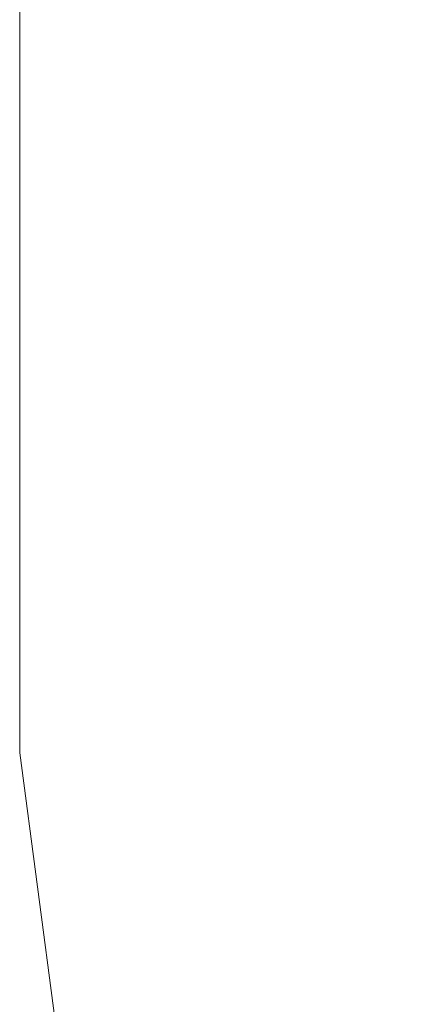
# Model space of a CAD drawing. Header units: millimetres. Extents: x -40.4 to 40.4, y -40.2 to 40.6.
# Tile 33 of 256: x -25.89 to -25.595, y -25.194 to -24.441. Entities that reach past the tile are written whole.
import ezdxf

# ---------------------------------------------------------------- set-up
doc = ezdxf.new("R2010")
doc.units = ezdxf.units.MM
doc.layers.add('E-ELEC-EQPM-OTLN', color=71, linetype='Continuous', lineweight=30)

# ---------------------------------------------------------------- blocks, each defined once
blk = doc.blocks.new('Movement detector_ Future linear_ - 2CKA006220A0214_MD-F-1_0_1-84 Movement detector-5159-Vista 3D 1')
at = {"layer": 'E-ELEC-EQPM-OTLN', "lineweight": 9}
mesh = blk.add_polyface(dxfattribs=at)
corners = [(-25.88979, -0.4, 6.85026), (-25.88979, -0.4), (-25.88979, -25.00183), (-25.88979, -25.00183, 6.85026)]
mesh.append_faces([[corners[k] for k in face] for face in [(0, 1, 2, 3)]])
mesh = blk.add_polyface(dxfattribs=at)
corners = [(-24.70183, -26.18978, 6.85026), (-25.00929, -26.14931, 6.85026), (-25.29581, -26.03063, 6.85026), (-25.54184, -25.84184, 6.85026), (-25.73063, -25.59581, 6.85026), (-25.84931, -25.30929, 6.85026), (-25.88979, -25.00183, 6.85026), (-25.88979, -25.00183), (-25.84931, -25.30929), (-25.73063, -25.59581), (-25.54184, -25.84184), (-25.29581, -26.03063), (-25.00929, -26.14931), (-24.70183, -26.18978)]
mesh.append_faces([[corners[k] for k in face] for face in [(7, 8, 5, 6), (0, 1, 12, 13)]], dxfattribs={"vtx1": -1})
mesh.append_faces([[corners[k] for k in face] for face in [(8, 9, 4, 5), (3, 4, 9, 10), (10, 11, 2, 3), (11, 12, 1, 2)]], dxfattribs={"vtx1": -1, "vtx3": -1})

msp = doc.modelspace()

# ---------------------------------------------------------------- block references
at = {"layer": 'E-ELEC-EQPM-OTLN', "lineweight": 9}
msp.add_blockref('Movement detector_ Future linear_ - 2CKA006220A0214_MD-F-1_0_1-84 Movement detector-5159-Vista 3D 1', (0, 0), dxfattribs=at)

doc.saveas('drawing.dxf')
